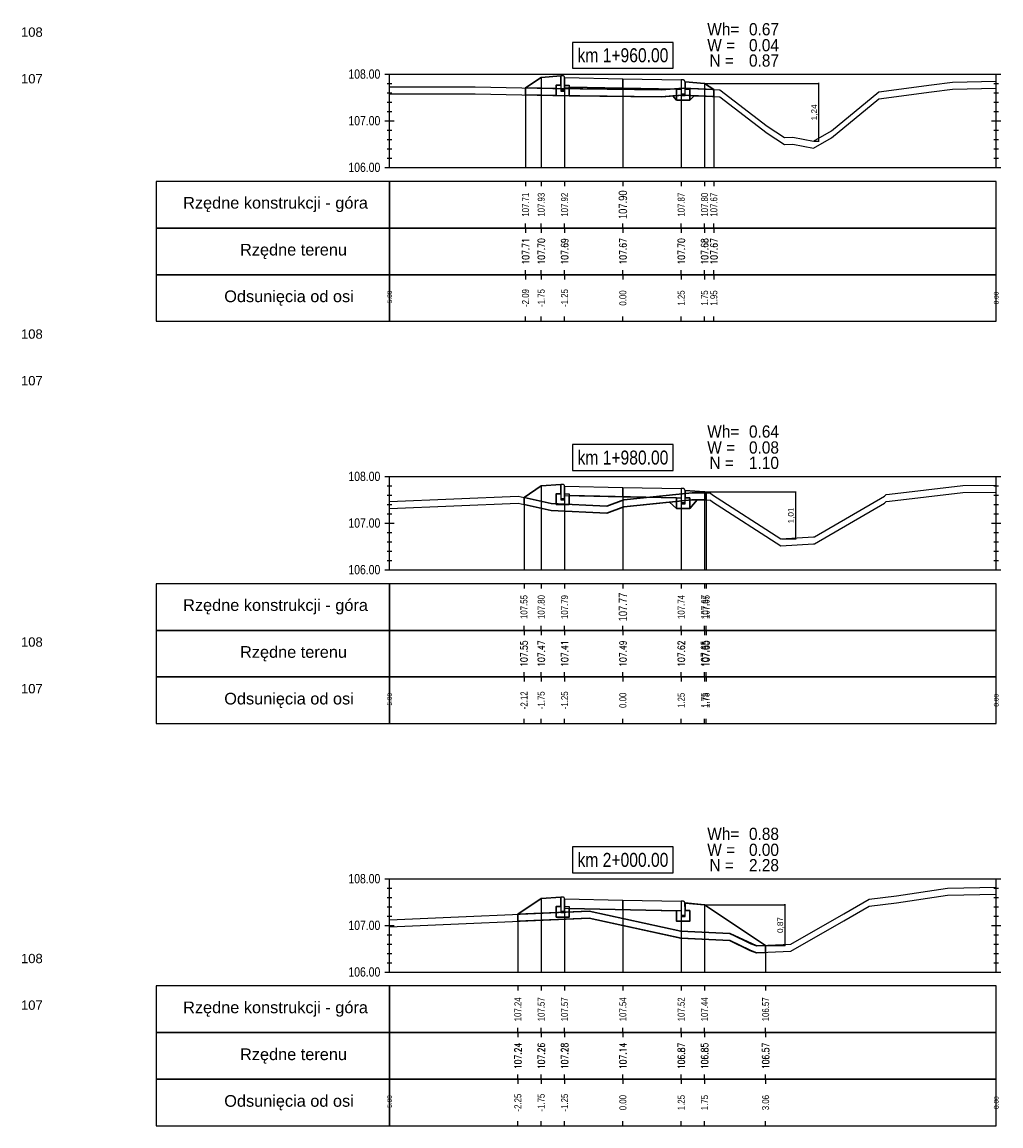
# Model space of a CAD drawing. Extents: x 7537626 to 7538805, y 5722894 to 5725486.
# Tile 12 of 105: x 7537988 to 7538009, y 5725386 to 5725410. Entities that reach past the tile are written whole.
import ezdxf

# ---------------------------------------------------------------- set-up
doc = ezdxf.new("R2010")
doc.units = 0
doc.header["$PDMODE"] = 35
doc.header["$PDSIZE"] = 0.3
for name, color, linetype in [('C-DROGI-PROFILE', 7, 'Continuous'), ('C-DROGI-PROFILE-ETYKIETY', 7, 'Continuous'), ('C-DROGI-PRZEKROJE-ETYKIETY', 7, 'Continuous'), ('C-POPRZECZKA-przekrój', 2, 'Continuous'), ('C-POPRZECZKA-widok', 1, 'Continuous')]:
    doc.layers.add(name, color=color, linetype=linetype)
for name, color, linetype, true_color in [('C-humus', 7, 'Continuous', 0x003df5), ('C-Teren', 7, 'Continuous', 0x008521), ('poprzeczki', 7, 'Continuous', 0x0000d6)]:
    doc.layers.add(name, color=color, linetype=linetype, true_color=true_color)
for name, color, linetype, lineweight, plot in [('D-1.pow. hum.', 7, 'Continuous', 30, False), ('D-2.wykop', 30, 'Continuous', 30, False), ('D-3.nasyp', 4, 'Continuous', 30, False)]:
    doc.layers.add(name, color=color, linetype=linetype, lineweight=lineweight, plot=plot)
doc.layers.add('D-roboty-ziemne-opis', color=2, linetype='Continuous', lineweight=30)
doc.styles.add('2mm08', font='arial.ttf', dxfattribs={"width": 0.8})
doc.styles.add('opis_50', font='arial.ttf', dxfattribs={"height": 0.125})
doc.styles.get("Standard").update_dxf_attribs({"font": 'arial.ttf'})
doc.dimstyles.new('OPIS_50', dxfattribs={"dimscale": 0.5, "dimtxt": 0.125, "dimasz": 0.25, "dimexe": 0.1, "dimexo": 0.15, "dimgap": 0.1, "dimtad": 1, "dimzin": 0, "dimtxsty": 'opis_50', "dimblk": 'ARCHTICK', "dimcen": 0.15, "dimdle": 0.1, "dimaunit": 2, "dimadec": 4, "dimazin": 0, "dimtfac": 1, "dimtmove": 0, "dimatfit": 3, "dimfxl": 1, "dimarcsym": 0})

# ---------------------------------------------------------------- blocks, each defined once
blk = doc.blocks.new('_ArchTick')
at = {"color": 0, "linetype": 'ByBlock', "const_width": 0.15}
blk.add_lwpolyline([(-0.5, -0.5), (0.5, 0.5)], dxfattribs=at)
blk = doc.blocks.new('*D95')
at = {"layer": 'Defpoints', "color": 0, "transparency": 16777216}
for p in [(7538002.601, 5725408.366), (7538004.933, 5725407.125), (7538005.044, 5725407.125)]:
    blk.add_point(p, dxfattribs=at)
at = {"layer": 'poprzeczki', "color": 0, "lineweight": -2, "transparency": 16777216}
for p, q in [((7538002.616, 5725408.366), (7538005.054, 5725408.366)), ((7538005.044, 5725408.376), (7538005.044, 5725407.115)), ((7538004.948, 5725407.125), (7538005.054, 5725407.125))]:
    blk.add_line(p, q, dxfattribs=at)
at = {"layer": 'poprzeczki', "color": 0, "lineweight": -2, "transparency": 16777216, "xscale": 0.025, "yscale": 0.025, "zscale": 0.025}
for p, rotation in [((7538005.044, 5725408.366), 90), ((7538005.044, 5725407.125), 270)]:
    blk.add_blockref('_ArchTick', p, dxfattribs=dict(at, rotation=rotation))
at = {"layer": 'poprzeczki', "color": 0, "transparency": 16777216, "insert": (7538004.959, 5725407.745), "char_height": 0.125, "attachment_point": 5, "rotation": 90, "style": 'opis_50'}
blk.add_mtext('1,24', dxfattribs=at)
blk = doc.blocks.new('*D96')
at = {"layer": 'Defpoints', "color": 0, "transparency": 16777216}
for p in [(7538002.601, 5725399.607), (7538004.236, 5725398.599), (7538004.548, 5725398.599)]:
    blk.add_point(p, dxfattribs=at)
at = {"layer": 'poprzeczki', "color": 0, "lineweight": -2, "transparency": 16777216}
for p, q in [((7538002.616, 5725399.607), (7538004.558, 5725399.607)), ((7538004.548, 5725399.617), (7538004.548, 5725398.589)), ((7538004.251, 5725398.599), (7538004.558, 5725398.599))]:
    blk.add_line(p, q, dxfattribs=at)
at = {"layer": 'poprzeczki', "color": 0, "lineweight": -2, "transparency": 16777216, "xscale": 0.025, "yscale": 0.025, "zscale": 0.025}
for p, rotation in [((7538004.548, 5725399.607), 90), ((7538004.548, 5725398.599), 270)]:
    blk.add_blockref('_ArchTick', p, dxfattribs=dict(at, rotation=rotation))
at = {"layer": 'poprzeczki', "color": 0, "transparency": 16777216, "insert": (7538004.462, 5725399.103), "char_height": 0.125, "attachment_point": 5, "rotation": 90, "style": 'opis_50'}
blk.add_mtext('1,01', dxfattribs=at)
blk = doc.blocks.new('*D97')
at = {"layer": 'Defpoints', "color": 0, "transparency": 16777216}
for p in [(7538002.601, 5725390.758), (7538003.909, 5725389.886), (7538004.317, 5725389.886)]:
    blk.add_point(p, dxfattribs=at)
at = {"layer": 'poprzeczki', "color": 0, "lineweight": -2, "transparency": 16777216}
for p, q in [((7538002.616, 5725390.758), (7538004.327, 5725390.758)), ((7538004.317, 5725390.768), (7538004.317, 5725389.876)), ((7538003.924, 5725389.886), (7538004.327, 5725389.886))]:
    blk.add_line(p, q, dxfattribs=at)
at = {"layer": 'poprzeczki', "color": 0, "lineweight": -2, "transparency": 16777216, "xscale": 0.025, "yscale": 0.025, "zscale": 0.025}
for p, rotation in [((7538004.317, 5725390.758), 90), ((7538004.317, 5725389.886), 270)]:
    blk.add_blockref('_ArchTick', p, dxfattribs=dict(at, rotation=rotation))
at = {"layer": 'poprzeczki', "color": 0, "transparency": 16777216, "insert": (7538004.232, 5725390.322), "char_height": 0.125, "attachment_point": 5, "rotation": 90, "style": 'opis_50'}
blk.add_mtext('0,87', dxfattribs=at)

msp = doc.modelspace()

# ---------------------------------------------------------------- linework, layer by layer
at = {"layer": 'C-DROGI-PROFILE', "color": 7, "linetype": 'Continuous', "lineweight": -3}
for p, q in [((7537998.763, 5725406.265), (7537998.763, 5725406.165)), ((7537999.101, 5725406.265), (7537999.101, 5725406.165)), ((7537999.601, 5725406.265), (7537999.601, 5725406.165)), ((7538000.851, 5725406.265), (7538000.851, 5725406.165)), ((7538002.101, 5725406.265), (7538002.101, 5725406.165)), ((7538002.601, 5725406.265), (7538002.601, 5725406.165)), ((7538002.799, 5725406.265), (7538002.799, 5725406.165)), ((7537998.763, 5725405.265), (7537998.763, 5725405.365)), ((7537998.763, 5725405.265), (7537998.763, 5725405.165)), ((7537999.101, 5725405.265), (7537999.101, 5725405.365)), ((7537999.101, 5725405.265), (7537999.101, 5725405.165)), ((7537999.601, 5725405.265), (7537999.601, 5725405.365)), ((7537999.601, 5725405.265), (7537999.601, 5725405.165)), ((7538000.851, 5725405.265), (7538000.851, 5725405.365)), ((7538000.851, 5725405.265), (7538000.851, 5725405.165)), ((7538002.101, 5725405.265), (7538002.101, 5725405.365)), ((7538002.101, 5725405.265), (7538002.101, 5725405.165)), ((7538002.601, 5725405.265), (7538002.601, 5725405.365)), ((7538002.601, 5725405.265), (7538002.601, 5725405.165)), ((7538002.799, 5725405.265), (7538002.799, 5725405.365)), ((7538002.799, 5725405.265), (7538002.799, 5725405.165)), ((7537998.763, 5725404.265), (7537998.763, 5725404.365)), ((7537998.763, 5725404.265), (7537998.763, 5725404.165)), ((7537999.101, 5725404.265), (7537999.101, 5725404.365)), ((7537999.101, 5725404.265), (7537999.101, 5725404.165)), ((7537999.601, 5725404.265), (7537999.601, 5725404.365)), ((7537999.601, 5725404.265), (7537999.601, 5725404.165)), ((7538000.851, 5725404.265), (7538000.851, 5725404.365)), ((7538000.851, 5725404.265), (7538000.851, 5725404.165)), ((7538002.101, 5725404.265), (7538002.101, 5725404.365)), ((7538002.101, 5725404.265), (7538002.101, 5725404.165)), ((7538002.601, 5725404.265), (7538002.601, 5725404.365)), ((7538002.601, 5725404.265), (7538002.601, 5725404.165)), ((7538002.799, 5725404.265), (7538002.799, 5725404.365)), ((7538002.799, 5725404.265), (7538002.799, 5725404.165)), ((7537998.763, 5725403.265), (7537998.763, 5725403.365)), ((7537999.101, 5725403.265), (7537999.101, 5725403.365)), ((7537999.601, 5725403.265), (7537999.601, 5725403.365)), ((7538000.851, 5725403.265), (7538000.851, 5725403.365)), ((7538002.101, 5725403.265), (7538002.101, 5725403.365)), ((7538002.601, 5725403.265), (7538002.601, 5725403.365)), ((7538002.799, 5725403.265), (7538002.799, 5725403.365)), ((7537998.731, 5725397.64), (7537998.731, 5725397.54)), ((7537999.101, 5725397.64), (7537999.101, 5725397.54)), ((7537999.601, 5725397.64), (7537999.601, 5725397.54)), ((7538000.851, 5725397.64), (7538000.851, 5725397.54)), ((7538002.101, 5725397.64), (7538002.101, 5725397.54)), ((7538002.601, 5725397.64), (7538002.601, 5725397.54)), ((7538002.632, 5725397.64), (7538002.632, 5725397.54)), ((7537998.731, 5725396.64), (7537998.731, 5725396.74)), ((7537998.731, 5725396.64), (7537998.731, 5725396.54)), ((7537999.101, 5725396.64), (7537999.101, 5725396.74)), ((7537999.101, 5725396.64), (7537999.101, 5725396.54)), ((7537999.601, 5725396.64), (7537999.601, 5725396.74)), ((7537999.601, 5725396.64), (7537999.601, 5725396.54)), ((7538000.851, 5725396.64), (7538000.851, 5725396.74)), ((7538000.851, 5725396.64), (7538000.851, 5725396.54)), ((7538002.101, 5725396.64), (7538002.101, 5725396.74)), ((7538002.101, 5725396.64), (7538002.101, 5725396.54)), ((7538002.601, 5725396.64), (7538002.601, 5725396.74)), ((7538002.601, 5725396.64), (7538002.601, 5725396.54)), ((7538002.632, 5725396.64), (7538002.632, 5725396.74)), ((7538002.632, 5725396.64), (7538002.632, 5725396.54)), ((7537998.731, 5725395.64), (7537998.731, 5725395.74)), ((7537999.101, 5725395.64), (7537999.101, 5725395.74)), ((7537999.601, 5725395.64), (7537999.601, 5725395.74)), ((7538000.851, 5725395.64), (7538000.851, 5725395.74)), ((7538002.101, 5725395.64), (7538002.101, 5725395.74)), ((7538002.601, 5725395.64), (7538002.601, 5725395.74)), ((7538002.632, 5725395.64), (7538002.632, 5725395.74)), ((7537998.731, 5725395.64), (7537998.731, 5725395.54)), ((7537999.101, 5725395.64), (7537999.101, 5725395.54)), ((7537999.601, 5725395.64), (7537999.601, 5725395.54)), ((7538000.851, 5725395.64), (7538000.851, 5725395.54)), ((7538002.101, 5725395.64), (7538002.101, 5725395.54)), ((7538002.601, 5725395.64), (7538002.601, 5725395.54)), ((7538002.632, 5725395.64), (7538002.632, 5725395.54)), ((7537998.731, 5725394.64), (7537998.731, 5725394.74)), ((7537999.101, 5725394.64), (7537999.101, 5725394.74)), ((7537999.601, 5725394.64), (7537999.601, 5725394.74)), ((7538000.851, 5725394.64), (7538000.851, 5725394.74)), ((7538002.101, 5725394.64), (7538002.101, 5725394.74)), ((7538002.601, 5725394.64), (7538002.601, 5725394.74)), ((7538002.632, 5725394.64), (7538002.632, 5725394.74)), ((7537998.599, 5725389.015), (7537998.599, 5725388.915)), ((7537999.101, 5725389.015), (7537999.101, 5725388.915)), ((7537999.601, 5725389.015), (7537999.601, 5725388.915)), ((7538000.851, 5725389.015), (7538000.851, 5725388.915)), ((7538002.101, 5725389.015), (7538002.101, 5725388.915)), ((7538002.601, 5725389.015), (7538002.601, 5725388.915)), ((7538003.909, 5725389.015), (7538003.909, 5725388.915)), ((7537998.599, 5725388.015), (7537998.599, 5725388.115)), ((7537999.101, 5725388.015), (7537999.101, 5725388.115)), ((7537999.601, 5725388.015), (7537999.601, 5725388.115)), ((7538000.851, 5725388.015), (7538000.851, 5725388.115)), ((7538002.101, 5725388.015), (7538002.101, 5725388.115)), ((7538002.601, 5725388.015), (7538002.601, 5725388.115)), ((7538003.909, 5725388.015), (7538003.909, 5725388.115)), ((7537998.599, 5725388.015), (7537998.599, 5725387.915)), ((7537999.101, 5725388.015), (7537999.101, 5725387.915)), ((7537999.601, 5725388.015), (7537999.601, 5725387.915)), ((7538000.851, 5725388.015), (7538000.851, 5725387.915)), ((7538002.101, 5725388.015), (7538002.101, 5725387.915)), ((7538002.601, 5725388.015), (7538002.601, 5725387.915)), ((7538003.909, 5725388.015), (7538003.909, 5725387.915)), ((7537998.599, 5725387.015), (7537998.599, 5725387.115)), ((7537998.599, 5725387.015), (7537998.599, 5725386.915)), ((7537999.101, 5725387.015), (7537999.101, 5725387.115)), ((7537999.101, 5725387.015), (7537999.101, 5725386.915)), ((7537999.601, 5725387.015), (7537999.601, 5725387.115)), ((7537999.601, 5725387.015), (7537999.601, 5725386.915)), ((7538000.851, 5725387.015), (7538000.851, 5725387.115)), ((7538000.851, 5725387.015), (7538000.851, 5725386.915)), ((7538002.101, 5725387.015), (7538002.101, 5725387.115)), ((7538002.101, 5725387.015), (7538002.101, 5725386.915)), ((7538002.601, 5725387.015), (7538002.601, 5725387.115)), ((7538002.601, 5725387.015), (7538002.601, 5725386.915)), ((7538003.909, 5725387.015), (7538003.909, 5725387.115)), ((7538003.909, 5725387.015), (7538003.909, 5725386.915)), ((7537998.599, 5725386.015), (7537998.599, 5725386.115)), ((7537999.101, 5725386.015), (7537999.101, 5725386.115)), ((7537999.601, 5725386.015), (7537999.601, 5725386.115)), ((7538000.851, 5725386.015), (7538000.851, 5725386.115)), ((7538002.101, 5725386.015), (7538002.101, 5725386.115)), ((7538002.601, 5725386.015), (7538002.601, 5725386.115)), ((7538003.909, 5725386.015), (7538003.909, 5725386.115))]:
    msp.add_line(p, q, dxfattribs=at)
at = {"layer": 'C-DROGI-PROFILE', "color": 1, "linetype": 'Continuous', "lineweight": -3}
for points in [[(7537995.851, 5725405.265), (7537995.851, 5725406.265), (7537990.851, 5725406.265), (7537990.851, 5725405.265)], [(7537995.851, 5725405.265), (7538008.851, 5725405.265), (7538008.851, 5725406.265), (7537995.851, 5725406.265)], [(7537995.851, 5725404.265), (7537995.851, 5725405.265), (7537990.851, 5725405.265), (7537990.851, 5725404.265)], [(7537995.851, 5725404.265), (7538008.851, 5725404.265), (7538008.851, 5725405.265), (7537995.851, 5725405.265)], [(7537995.851, 5725403.265), (7537995.851, 5725404.265), (7537990.851, 5725404.265), (7537990.851, 5725403.265)], [(7537995.851, 5725403.265), (7538008.851, 5725403.265), (7538008.851, 5725404.265), (7537995.851, 5725404.265)], [(7537995.851, 5725396.64), (7537995.851, 5725397.64), (7537990.851, 5725397.64), (7537990.851, 5725396.64)], [(7537995.851, 5725396.64), (7538008.851, 5725396.64), (7538008.851, 5725397.64), (7537995.851, 5725397.64)], [(7537995.851, 5725395.64), (7537995.851, 5725396.64), (7537990.851, 5725396.64), (7537990.851, 5725395.64)], [(7537995.851, 5725395.64), (7538008.851, 5725395.64), (7538008.851, 5725396.64), (7537995.851, 5725396.64)], [(7537995.851, 5725394.64), (7537995.851, 5725395.64), (7537990.851, 5725395.64), (7537990.851, 5725394.64)], [(7537995.851, 5725394.64), (7538008.851, 5725394.64), (7538008.851, 5725395.64), (7537995.851, 5725395.64)], [(7537995.851, 5725388.015), (7537995.851, 5725389.015), (7537990.851, 5725389.015), (7537990.851, 5725388.015)], [(7537995.851, 5725388.015), (7538008.851, 5725388.015), (7538008.851, 5725389.015), (7537995.851, 5725389.015)], [(7537995.851, 5725387.015), (7537995.851, 5725388.015), (7537990.851, 5725388.015), (7537990.851, 5725387.015)], [(7537995.851, 5725387.015), (7538008.851, 5725387.015), (7538008.851, 5725388.015), (7537995.851, 5725388.015)], [(7537995.851, 5725386.015), (7537995.851, 5725387.015), (7537990.851, 5725387.015), (7537990.851, 5725386.015)], [(7537995.851, 5725386.015), (7538008.851, 5725386.015), (7538008.851, 5725387.015), (7537995.851, 5725387.015)]]:
    msp.add_3dface(points, dxfattribs=at)
at = {"layer": 'C-DROGI-PRZEKROJE-ETYKIETY', "color": 1, "linetype": 'Continuous', "lineweight": -3}
for p, q in [((7537999.101, 5725408.496), (7537999.101, 5725406.565)), ((7537999.601, 5725408.489), (7537999.601, 5725406.565)), ((7538000.851, 5725408.464), (7538000.851, 5725406.565)), ((7537998.763, 5725408.271), (7537998.763, 5725406.565)), ((7538002.101, 5725408.439), (7538002.101, 5725406.565)), ((7538002.601, 5725408.366), (7538002.601, 5725406.565)), ((7538002.799, 5725408.233), (7538002.799, 5725406.565)), ((7537999.101, 5725399.737), (7537999.101, 5725397.94)), ((7537999.601, 5725399.73), (7537999.601, 5725397.94)), ((7538000.851, 5725399.705), (7538000.851, 5725397.94)), ((7537998.731, 5725399.49), (7537998.731, 5725397.94)), ((7538002.101, 5725399.68), (7538002.101, 5725397.94)), ((7538002.601, 5725399.607), (7538002.601, 5725397.94)), ((7538002.632, 5725399.586), (7538002.632, 5725397.94)), ((7537999.101, 5725390.888), (7537999.101, 5725389.315)), ((7537999.601, 5725390.882), (7537999.601, 5725389.315)), ((7538000.851, 5725390.857), (7538000.851, 5725389.315)), ((7538002.101, 5725390.832), (7538002.101, 5725389.315)), ((7538002.601, 5725390.758), (7538002.601, 5725389.315)), ((7537998.599, 5725390.554), (7537998.599, 5725389.315)), ((7538003.909, 5725389.886), (7538003.909, 5725389.315))]:
    msp.add_line(p, q, dxfattribs=at)
at = {"layer": 'C-humus'}
for p, q in [((7538007.464, 5725408.184), (7538007.913, 5725408.245)), ((7538007.913, 5725408.245), (7538008.851, 5725408.263)), ((7537995.851, 5725408.142), (7537997.685, 5725408.145)), ((7537997.685, 5725408.145), (7537999.352, 5725408.107)), ((7537999.352, 5725408.107), (7538001.678, 5725408.079)), ((7538001.678, 5725408.079), (7538002.143, 5725408.114)), ((7538002.143, 5725408.114), (7538002.926, 5725408.077)), ((7538002.926, 5725408.077), (7538003.939, 5725407.296)), ((7538005.323, 5725407.202), (7538006.331, 5725408.032)), ((7538006.331, 5725408.032), (7538007.464, 5725408.184)), ((7538003.939, 5725407.296), (7538004.315, 5725407.053)), ((7538004.315, 5725407.053), (7538004.494, 5725407.065)), ((7538004.494, 5725407.065), (7538004.933, 5725406.975)), ((7538004.933, 5725406.975), (7538005.323, 5725407.202)), ((7538006.563, 5725399.41), (7538008.133, 5725399.592)), ((7538008.133, 5725399.592), (7538008.851, 5725399.604)), ((7537995.851, 5725399.251), (7537998.606, 5725399.367)), ((7537998.606, 5725399.367), (7537999.314, 5725399.212)), ((7538000.506, 5725399.154), (7538000.871, 5725399.289)), ((7538000.871, 5725399.289), (7538002.325, 5725399.437)), ((7538002.325, 5725399.437), (7538002.568, 5725399.439)), ((7538002.568, 5725399.439), (7538002.728, 5725399.431)), ((7538002.728, 5725399.431), (7538002.773, 5725399.397)), ((7538002.773, 5725399.397), (7538004.236, 5725398.449)), ((7538004.954, 5725398.494), (7538006.456, 5725399.369)), ((7538006.456, 5725399.369), (7538006.493, 5725399.4)), ((7538006.493, 5725399.4), (7538006.563, 5725399.41)), ((7537999.314, 5725399.212), (7538000.506, 5725399.154)), ((7538004.236, 5725398.449), (7538004.935, 5725398.497)), ((7538004.935, 5725398.497), (7538004.954, 5725398.494)), ((7538006.712, 5725390.797), (7538007.807, 5725390.959)), ((7538007.807, 5725390.959), (7538008.851, 5725390.982)), ((7538005.585, 5725390.414), (7538006.127, 5725390.73)), ((7538006.127, 5725390.73), (7538006.712, 5725390.797)), ((7537995.851, 5725390.287), (7538000.125, 5725390.469)), ((7538000.125, 5725390.469), (7538002.088, 5725390.039)), ((7538004.447, 5725389.764), (7538005.585, 5725390.414)), ((7538002.088, 5725390.039), (7538003.142, 5725389.988)), ((7538003.142, 5725389.988), (7538003.593, 5725389.77)), ((7538003.593, 5725389.77), (7538003.71, 5725389.724)), ((7538003.957, 5725389.739), (7538004.447, 5725389.764)), ((7538003.71, 5725389.724), (7538003.957, 5725389.739))]:
    msp.add_line(p, q, dxfattribs=at)
at = {"layer": 'C-POPRZECZKA-przekrój', "color": 2, "linetype": 'Continuous', "lineweight": -3}
for p, q in [((7537998.763, 5725408.271), (7537999.101, 5725408.496)), ((7537999.101, 5725408.496), (7537999.521, 5725408.529)), ((7537999.561, 5725408.529), (7537999.521, 5725408.529)), ((7537999.521, 5725408.529), (7537999.521, 5725408.199)), ((7537999.566, 5725408.529), (7537999.561, 5725408.529)), ((7537999.575, 5725408.527), (7537999.566, 5725408.529)), ((7537999.583, 5725408.522), (7537999.575, 5725408.527)), ((7537999.589, 5725408.518), (7537999.583, 5725408.522)), ((7537999.593, 5725408.512), (7537999.589, 5725408.518)), ((7537999.598, 5725408.505), (7537999.593, 5725408.512)), ((7537999.6, 5725408.497), (7537999.598, 5725408.505)), ((7537999.601, 5725408.489), (7537999.6, 5725408.497)), ((7537999.601, 5725408.489), (7538000.851, 5725408.464)), ((7537999.601, 5725408.489), (7537999.602, 5725408.289)), ((7537999.601, 5725408.199), (7537999.601, 5725408.489)), ((7537999.601, 5725408.489), (7537999.601, 5725408.329)), ((7538000.851, 5725408.264), (7538000.851, 5725408.464)), ((7538000.851, 5725408.464), (7538002.101, 5725408.439)), ((7537999.421, 5725408.099), (7537999.421, 5725408.329)), ((7537999.421, 5725408.329), (7537999.521, 5725408.329)), ((7537999.521, 5725408.329), (7537999.521, 5725408.229)), ((7537999.521, 5725408.229), (7537999.601, 5725408.229)), ((7537999.601, 5725408.329), (7537999.701, 5725408.329)), ((7537999.602, 5725408.289), (7538000.851, 5725408.264)), ((7537999.701, 5725408.329), (7537999.701, 5725408.099)), ((7538000.851, 5725408.264), (7538002.1, 5725408.239)), ((7538002.001, 5725408.009), (7538002.001, 5725408.239)), ((7538002.001, 5725408.239), (7538002.101, 5725408.239)), ((7538002.101, 5725408.439), (7538002.1, 5725408.239)), ((7538002.141, 5725408.439), (7538002.101, 5725408.439)), ((7538002.101, 5725408.439), (7538002.101, 5725408.109)), ((7538002.101, 5725408.239), (7538002.101, 5725408.139)), ((7538002.146, 5725408.439), (7538002.141, 5725408.439)), ((7538002.155, 5725408.437), (7538002.146, 5725408.439)), ((7538002.163, 5725408.432), (7538002.155, 5725408.437)), ((7538002.169, 5725408.428), (7538002.163, 5725408.432)), ((7538002.173, 5725408.422), (7538002.169, 5725408.428)), ((7538002.178, 5725408.415), (7538002.173, 5725408.422)), ((7538002.18, 5725408.407), (7538002.178, 5725408.415)), ((7538002.181, 5725408.399), (7538002.18, 5725408.407)), ((7538002.181, 5725408.109), (7538002.181, 5725408.399)), ((7538002.181, 5725408.399), (7538002.181, 5725408.239)), ((7538002.181, 5725408.399), (7538002.601, 5725408.366)), ((7538002.181, 5725408.239), (7538002.281, 5725408.239)), ((7538002.281, 5725408.239), (7538002.281, 5725408.009)), ((7538002.601, 5725408.366), (7538002.799, 5725408.233)), ((7537999.701, 5725408.099), (7537999.421, 5725408.099)), ((7537999.521, 5725408.199), (7537999.601, 5725408.199)), ((7538002.281, 5725408.009), (7538002.001, 5725408.009)), ((7538002.101, 5725408.139), (7538002.181, 5725408.139)), ((7538002.101, 5725408.109), (7538002.181, 5725408.109)), ((7537998.731, 5725399.49), (7537999.101, 5725399.737)), ((7537999.101, 5725399.737), (7537999.521, 5725399.77)), ((7537999.561, 5725399.77), (7537999.521, 5725399.77)), ((7537999.521, 5725399.77), (7537999.521, 5725399.44)), ((7537999.566, 5725399.77), (7537999.561, 5725399.77)), ((7537999.575, 5725399.768), (7537999.566, 5725399.77)), ((7537999.583, 5725399.763), (7537999.575, 5725399.768)), ((7537999.589, 5725399.758), (7537999.583, 5725399.763)), ((7537999.593, 5725399.753), (7537999.589, 5725399.758)), ((7537999.598, 5725399.746), (7537999.593, 5725399.753)), ((7537999.6, 5725399.737), (7537999.598, 5725399.746)), ((7537999.601, 5725399.73), (7537999.6, 5725399.737)), ((7537999.601, 5725399.73), (7538000.851, 5725399.705)), ((7537999.601, 5725399.73), (7537999.602, 5725399.53)), ((7537999.601, 5725399.44), (7537999.601, 5725399.73)), ((7537999.601, 5725399.73), (7537999.601, 5725399.57)), ((7538000.851, 5725399.505), (7538000.851, 5725399.705)), ((7538000.851, 5725399.705), (7538002.101, 5725399.68)), ((7537999.421, 5725399.34), (7537999.421, 5725399.57)), ((7537999.421, 5725399.57), (7537999.521, 5725399.57)), ((7537999.521, 5725399.57), (7537999.521, 5725399.47)), ((7537999.521, 5725399.47), (7537999.601, 5725399.47)), ((7537999.601, 5725399.57), (7537999.701, 5725399.57)), ((7537999.602, 5725399.53), (7538000.851, 5725399.505)), ((7537999.701, 5725399.57), (7537999.701, 5725399.34)), ((7538000.851, 5725399.505), (7538002.1, 5725399.48)), ((7538002.001, 5725399.25), (7538002.001, 5725399.48)), ((7538002.001, 5725399.48), (7538002.101, 5725399.48)), ((7538002.101, 5725399.68), (7538002.1, 5725399.48)), ((7538002.141, 5725399.68), (7538002.101, 5725399.68)), ((7538002.101, 5725399.68), (7538002.101, 5725399.35)), ((7538002.101, 5725399.48), (7538002.101, 5725399.38)), ((7538002.146, 5725399.68), (7538002.141, 5725399.68)), ((7538002.155, 5725399.678), (7538002.146, 5725399.68)), ((7538002.163, 5725399.673), (7538002.155, 5725399.678)), ((7538002.169, 5725399.668), (7538002.163, 5725399.673)), ((7538002.173, 5725399.663), (7538002.169, 5725399.668)), ((7538002.178, 5725399.656), (7538002.173, 5725399.663)), ((7538002.18, 5725399.647), (7538002.178, 5725399.656)), ((7538002.181, 5725399.64), (7538002.18, 5725399.647)), ((7538002.181, 5725399.35), (7538002.181, 5725399.64)), ((7538002.181, 5725399.64), (7538002.181, 5725399.48)), ((7538002.181, 5725399.64), (7538002.601, 5725399.607)), ((7538002.181, 5725399.48), (7538002.281, 5725399.48)), ((7538002.281, 5725399.48), (7538002.281, 5725399.25)), ((7538002.601, 5725399.607), (7538002.632, 5725399.586)), ((7537999.701, 5725399.34), (7537999.421, 5725399.34)), ((7537999.521, 5725399.44), (7537999.601, 5725399.44)), ((7538002.281, 5725399.25), (7538002.001, 5725399.25)), ((7538002.101, 5725399.38), (7538002.181, 5725399.38)), ((7538002.101, 5725399.35), (7538002.181, 5725399.35)), ((7537998.599, 5725390.554), (7537999.101, 5725390.888)), ((7537999.101, 5725390.888), (7537999.521, 5725390.922)), ((7537999.421, 5725390.492), (7537999.421, 5725390.722)), ((7537999.421, 5725390.722), (7537999.521, 5725390.722)), ((7537999.561, 5725390.922), (7537999.521, 5725390.922)), ((7537999.521, 5725390.922), (7537999.521, 5725390.592)), ((7537999.521, 5725390.722), (7537999.521, 5725390.622)), ((7537999.566, 5725390.922), (7537999.561, 5725390.922)), ((7537999.575, 5725390.92), (7537999.566, 5725390.922)), ((7537999.583, 5725390.915), (7537999.575, 5725390.92)), ((7537999.589, 5725390.91), (7537999.583, 5725390.915)), ((7537999.593, 5725390.905), (7537999.589, 5725390.91)), ((7537999.598, 5725390.898), (7537999.593, 5725390.905)), ((7537999.6, 5725390.889), (7537999.598, 5725390.898)), ((7537999.601, 5725390.882), (7537999.6, 5725390.889)), ((7537999.601, 5725390.882), (7538000.851, 5725390.857)), ((7537999.601, 5725390.882), (7537999.602, 5725390.682)), ((7537999.601, 5725390.592), (7537999.601, 5725390.882)), ((7537999.601, 5725390.882), (7537999.601, 5725390.722)), ((7537999.601, 5725390.722), (7537999.701, 5725390.722)), ((7537999.701, 5725390.722), (7537999.701, 5725390.492)), ((7538000.851, 5725390.657), (7538000.851, 5725390.857)), ((7538000.851, 5725390.857), (7538002.101, 5725390.832)), ((7538002.101, 5725390.832), (7538002.1, 5725390.632)), ((7538002.141, 5725390.832), (7538002.101, 5725390.832)), ((7538002.101, 5725390.832), (7538002.101, 5725390.502)), ((7538002.146, 5725390.832), (7538002.141, 5725390.832)), ((7538002.155, 5725390.83), (7538002.146, 5725390.832)), ((7538002.163, 5725390.825), (7538002.155, 5725390.83)), ((7538002.169, 5725390.82), (7538002.163, 5725390.825)), ((7538002.173, 5725390.815), (7538002.169, 5725390.82)), ((7538002.178, 5725390.808), (7538002.173, 5725390.815)), ((7538002.18, 5725390.799), (7538002.178, 5725390.808)), ((7538002.181, 5725390.792), (7538002.18, 5725390.799)), ((7538002.181, 5725390.502), (7538002.181, 5725390.792)), ((7538002.181, 5725390.792), (7538002.181, 5725390.632)), ((7538002.181, 5725390.792), (7538002.601, 5725390.758)), ((7538002.601, 5725390.758), (7538003.909, 5725389.886)), ((7537999.701, 5725390.492), (7537999.421, 5725390.492)), ((7537999.521, 5725390.622), (7537999.601, 5725390.622)), ((7537999.521, 5725390.592), (7537999.601, 5725390.592)), ((7537999.602, 5725390.682), (7538000.851, 5725390.657)), ((7538000.851, 5725390.657), (7538002.1, 5725390.632)), ((7538002.001, 5725390.402), (7538002.001, 5725390.632)), ((7538002.001, 5725390.632), (7538002.101, 5725390.632)), ((7538002.101, 5725390.632), (7538002.101, 5725390.532)), ((7538002.101, 5725390.532), (7538002.181, 5725390.532)), ((7538002.101, 5725390.502), (7538002.181, 5725390.502)), ((7538002.181, 5725390.632), (7538002.281, 5725390.632)), ((7538002.281, 5725390.632), (7538002.281, 5725390.402)), ((7538002.281, 5725390.402), (7538002.001, 5725390.402))]:
    msp.add_line(p, q, dxfattribs=at)
at = {"layer": 'C-POPRZECZKA-widok', "color": 1, "linetype": 'Continuous', "lineweight": -3}
for p, q in [((7537995.751, 5725408.565), (7538008.951, 5725408.565)), ((7537995.851, 5725406.565), (7537995.851, 5725408.565)), ((7538008.851, 5725406.565), (7538008.851, 5725408.565)), ((7537995.801, 5725408.365), (7537995.901, 5725408.365)), ((7538008.801, 5725408.365), (7538008.901, 5725408.365)), ((7537995.801, 5725408.165), (7537995.901, 5725408.165)), ((7538008.801, 5725408.165), (7538008.901, 5725408.165)), ((7537995.801, 5725407.965), (7537995.901, 5725407.965)), ((7537995.801, 5725407.765), (7537995.901, 5725407.765)), ((7538008.801, 5725407.965), (7538008.901, 5725407.965)), ((7538008.801, 5725407.765), (7538008.901, 5725407.765)), ((7537995.751, 5725407.565), (7537995.951, 5725407.565)), ((7537995.801, 5725407.565), (7537995.901, 5725407.565)), ((7538008.751, 5725407.565), (7538008.951, 5725407.565)), ((7538008.801, 5725407.565), (7538008.901, 5725407.565)), ((7537995.801, 5725407.365), (7537995.901, 5725407.365)), ((7538008.801, 5725407.365), (7538008.901, 5725407.365)), ((7537995.801, 5725407.165), (7537995.901, 5725407.165)), ((7538008.801, 5725407.165), (7538008.901, 5725407.165)), ((7537995.801, 5725406.965), (7537995.901, 5725406.965)), ((7538008.801, 5725406.965), (7538008.901, 5725406.965)), ((7537995.751, 5725406.565), (7538008.951, 5725406.565)), ((7537995.801, 5725406.765), (7537995.901, 5725406.765)), ((7538008.801, 5725406.765), (7538008.901, 5725406.765)), ((7537995.751, 5725399.94), (7538008.951, 5725399.94)), ((7537995.851, 5725397.94), (7537995.851, 5725399.94)), ((7538008.851, 5725397.94), (7538008.851, 5725399.94)), ((7537995.801, 5725399.74), (7537995.901, 5725399.74)), ((7538008.801, 5725399.74), (7538008.901, 5725399.74)), ((7537995.801, 5725399.54), (7537995.901, 5725399.54)), ((7538008.801, 5725399.54), (7538008.901, 5725399.54)), ((7537995.801, 5725399.34), (7537995.901, 5725399.34)), ((7538008.801, 5725399.34), (7538008.901, 5725399.34)), ((7537995.801, 5725399.14), (7537995.901, 5725399.14)), ((7538008.801, 5725399.14), (7538008.901, 5725399.14)), ((7537995.751, 5725398.94), (7537995.951, 5725398.94)), ((7537995.801, 5725398.94), (7537995.901, 5725398.94)), ((7538008.751, 5725398.94), (7538008.951, 5725398.94)), ((7538008.801, 5725398.94), (7538008.901, 5725398.94)), ((7537995.801, 5725398.74), (7537995.901, 5725398.74)), ((7537995.801, 5725398.54), (7537995.901, 5725398.54)), ((7538008.801, 5725398.74), (7538008.901, 5725398.74)), ((7538008.801, 5725398.54), (7538008.901, 5725398.54)), ((7537995.801, 5725398.34), (7537995.901, 5725398.34)), ((7538008.801, 5725398.34), (7538008.901, 5725398.34)), ((7537995.801, 5725398.14), (7537995.901, 5725398.14)), ((7538008.801, 5725398.14), (7538008.901, 5725398.14)), ((7537995.751, 5725397.94), (7538008.951, 5725397.94)), ((7537995.751, 5725391.315), (7538008.951, 5725391.315)), ((7537995.851, 5725389.315), (7537995.851, 5725391.315)), ((7538008.851, 5725389.315), (7538008.851, 5725391.315)), ((7537995.801, 5725391.115), (7537995.901, 5725391.115)), ((7538008.801, 5725391.115), (7538008.901, 5725391.115)), ((7537995.801, 5725390.915), (7537995.901, 5725390.915)), ((7537995.801, 5725390.715), (7537995.901, 5725390.715)), ((7538008.801, 5725390.915), (7538008.901, 5725390.915)), ((7538008.801, 5725390.715), (7538008.901, 5725390.715)), ((7537995.801, 5725390.515), (7537995.901, 5725390.515)), ((7538008.801, 5725390.515), (7538008.901, 5725390.515)), ((7537995.751, 5725390.315), (7537995.951, 5725390.315)), ((7537995.801, 5725390.315), (7537995.901, 5725390.315)), ((7538008.751, 5725390.315), (7538008.951, 5725390.315)), ((7538008.801, 5725390.315), (7538008.901, 5725390.315)), ((7537995.801, 5725390.115), (7537995.901, 5725390.115)), ((7538008.801, 5725390.115), (7538008.901, 5725390.115)), ((7537995.801, 5725389.915), (7537995.901, 5725389.915)), ((7538008.801, 5725389.915), (7538008.901, 5725389.915)), ((7537995.801, 5725389.715), (7537995.901, 5725389.715)), ((7538008.801, 5725389.715), (7538008.901, 5725389.715)), ((7537995.751, 5725389.315), (7538008.951, 5725389.315)), ((7537995.801, 5725389.515), (7537995.901, 5725389.515)), ((7538008.801, 5725389.515), (7538008.901, 5725389.515))]:
    msp.add_line(p, q, dxfattribs=at)
at = {"layer": 'C-POPRZECZKA-widok', "color": 3, "linetype": 'Continuous', "lineweight": -3}
for points in [[(7537999.771, 5725408.69), (7538001.93, 5725408.69), (7538001.93, 5725409.246), (7537999.771, 5725409.246)], [(7537999.771, 5725400.065), (7538001.93, 5725400.065), (7538001.93, 5725400.621), (7537999.771, 5725400.621)], [(7537999.771, 5725391.44), (7538001.93, 5725391.44), (7538001.93, 5725391.996), (7537999.771, 5725391.996)]]:
    msp.add_3dface(points, dxfattribs=at)
at = {"layer": 'C-Teren'}
for p, q in [((7537995.851, 5725408.292), (7537997.685, 5725408.295)), ((7537997.685, 5725408.295), (7537999.352, 5725408.257)), ((7537999.352, 5725408.257), (7538001.678, 5725408.229)), ((7538001.678, 5725408.229), (7538002.143, 5725408.264)), ((7538002.143, 5725408.264), (7538002.926, 5725408.227)), ((7538002.926, 5725408.227), (7538003.939, 5725407.446)), ((7538006.331, 5725408.182), (7538007.464, 5725408.334)), ((7538007.464, 5725408.334), (7538007.913, 5725408.395)), ((7538007.913, 5725408.395), (7538008.851, 5725408.413)), ((7538005.323, 5725407.352), (7538006.331, 5725408.182)), ((7538003.939, 5725407.446), (7538004.315, 5725407.203)), ((7538004.933, 5725407.125), (7538005.323, 5725407.352)), ((7538004.315, 5725407.203), (7538004.494, 5725407.215)), ((7538004.494, 5725407.215), (7538004.933, 5725407.125)), ((7538006.563, 5725399.56), (7538008.133, 5725399.742)), ((7538008.133, 5725399.742), (7538008.851, 5725399.754)), ((7537995.851, 5725399.401), (7537998.606, 5725399.517)), ((7537998.606, 5725399.517), (7537999.314, 5725399.362)), ((7538000.871, 5725399.439), (7538002.325, 5725399.587)), ((7538002.325, 5725399.587), (7538002.568, 5725399.589)), ((7538002.568, 5725399.589), (7538002.728, 5725399.581)), ((7538002.728, 5725399.581), (7538002.773, 5725399.547)), ((7538002.773, 5725399.547), (7538004.236, 5725398.599)), ((7538004.954, 5725398.644), (7538006.456, 5725399.519)), ((7538006.456, 5725399.519), (7538006.493, 5725399.55)), ((7538006.493, 5725399.55), (7538006.563, 5725399.56)), ((7537999.314, 5725399.362), (7538000.506, 5725399.304)), ((7538000.506, 5725399.304), (7538000.871, 5725399.439)), ((7538004.236, 5725398.599), (7538004.935, 5725398.647)), ((7538004.935, 5725398.647), (7538004.954, 5725398.644)), ((7538006.127, 5725390.88), (7538006.712, 5725390.947)), ((7538006.712, 5725390.947), (7538007.807, 5725391.109)), ((7538007.807, 5725391.109), (7538008.851, 5725391.132)), ((7538005.585, 5725390.564), (7538006.127, 5725390.88)), ((7537995.851, 5725390.437), (7538000.125, 5725390.619)), ((7538000.125, 5725390.619), (7538002.088, 5725390.189)), ((7538004.447, 5725389.914), (7538005.585, 5725390.564)), ((7538002.088, 5725390.189), (7538003.142, 5725390.138)), ((7538003.142, 5725390.138), (7538003.593, 5725389.92)), ((7538003.593, 5725389.92), (7538003.71, 5725389.874)), ((7538003.71, 5725389.874), (7538003.957, 5725389.889)), ((7538003.957, 5725389.889), (7538004.447, 5725389.914))]:
    msp.add_line(p, q, dxfattribs=at)
at = {"layer": 'D-1.pow. hum.'}
for points in [[(7537998.763, 5725408.271), (7537998.763, 5725408.121), (7537999.352, 5725408.107), (7538001.678, 5725408.079), (7538002.143, 5725408.114), (7538002.799, 5725408.083), (7538002.799, 5725408.233), (7538002.143, 5725408.264), (7538001.678, 5725408.229), (7537999.434, 5725408.256), (7537998.763, 5725408.271)], [(7537998.731, 5725399.49), (7537998.731, 5725399.34), (7537999.314, 5725399.212), (7538000.506, 5725399.154), (7538000.871, 5725399.289), (7538002.325, 5725399.437), (7538002.632, 5725399.436), (7538002.632, 5725399.586), (7538002.332, 5725399.587), (7538000.871, 5725399.439), (7538000.506, 5725399.304), (7537999.314, 5725399.362), (7537998.731, 5725399.49)], [(7537998.599, 5725390.554), (7537998.599, 5725390.404), (7538000.125, 5725390.469), (7538002.101, 5725390.039), (7538003.142, 5725389.988), (7538003.578, 5725389.777), (7538003.71, 5725389.724), (7538003.909, 5725389.736), (7538003.909, 5725389.886), (7538003.71, 5725389.874), (7538003.142, 5725390.138), (7538002.088, 5725390.189), (7538000.125, 5725390.619), (7537998.599, 5725390.554)]]:
    msp.add_lwpolyline(points, dxfattribs=at)
at = {"layer": 'D-2.wykop'}
for points in [[(7538001.921, 5725408.098), (7538002.001, 5725408.009), (7538002.281, 5725408.009), (7538002.374, 5725408.103), (7538002.143, 5725408.114), (7538001.921, 5725408.098)], [(7538001.848, 5725399.388), (7538002.001, 5725399.25), (7538002.281, 5725399.25), (7538002.446, 5725399.438), (7538002.325, 5725399.437), (7538001.848, 5725399.388)]]:
    msp.add_lwpolyline(points, dxfattribs=at)
at = {"layer": 'D-3.nasyp'}
for points in [[(7537999.521, 5725408.329), (7537999.521, 5725408.529), (7537999.101, 5725408.496), (7537998.763, 5725408.271), (7537998.763, 5725408.121), (7537999.421, 5725408.106), (7537999.421, 5725408.329), (7537999.521, 5725408.329)], [(7537999.701, 5725408.287), (7537999.701, 5725408.099), (7538001.678, 5725408.079), (7538001.921, 5725408.098), (7538002.001, 5725408.009), (7538002.001, 5725408.239), (7537999.701, 5725408.287)], [(7538002.181, 5725408.399), (7538002.181, 5725408.239), (7538002.281, 5725408.239), (7538002.281, 5725408.009), (7538002.374, 5725408.103), (7538002.799, 5725408.083), (7538002.799, 5725408.233), (7538002.601, 5725408.366), (7538002.181, 5725408.399)], [(7537999.421, 5725399.34), (7537999.421, 5725399.57), (7537999.521, 5725399.57), (7537999.521, 5725399.77), (7537999.101, 5725399.737), (7537998.731, 5725399.49), (7537998.731, 5725399.34), (7537999.314, 5725399.212), (7538000.506, 5725399.154), (7538000.871, 5725399.289), (7538001.848, 5725399.388), (7538002.001, 5725399.25), (7538002.001, 5725399.48), (7537999.701, 5725399.528), (7537999.701, 5725399.34), (7537999.421, 5725399.34)], [(7538002.181, 5725399.64), (7538002.181, 5725399.48), (7538002.281, 5725399.48), (7538002.281, 5725399.253), (7538002.445, 5725399.436), (7538002.632, 5725399.436), (7538002.632, 5725399.586), (7538002.601, 5725399.607), (7538002.181, 5725399.64)], [(7537999.421, 5725390.492), (7537999.421, 5725390.722), (7537999.521, 5725390.722), (7537999.521, 5725390.922), (7537999.101, 5725390.888), (7537998.599, 5725390.554), (7537998.599, 5725390.404), (7538000.125, 5725390.469), (7538002.088, 5725390.039), (7538003.142, 5725389.988), (7538003.57, 5725389.781), (7538003.71, 5725389.724), (7538003.909, 5725389.736), (7538003.909, 5725389.886), (7538002.601, 5725390.758), (7538002.18, 5725390.796), (7538002.181, 5725390.632), (7538002.281, 5725390.632), (7538002.281, 5725390.402), (7538002.001, 5725390.402), (7538002.001, 5725390.63), (7537999.701, 5725390.68), (7537999.701, 5725390.492), (7537999.421, 5725390.492)]]:
    msp.add_lwpolyline(points, dxfattribs=at)

# ---------------------------------------------------------------- texts
at = {"layer": 'C-DROGI-PROFILE', "color": 2}
for s, p in [('Rzędne konstrukcji - góra', (7537991.426, 5725405.682)), ('Rzędne terenu', (7537992.646, 5725404.676)), ('Odsunięcia od osi', (7537992.307, 5725403.676)), ('Rzędne konstrukcji - góra', (7537991.426, 5725397.057)), ('Rzędne terenu', (7537992.646, 5725396.051)), ('Odsunięcia od osi', (7537992.307, 5725395.051)), ('Rzędne konstrukcji - góra', (7537991.426, 5725388.432)), ('Rzędne terenu', (7537992.646, 5725387.426)), ('Odsunięcia od osi', (7537992.307, 5725386.426))]:
    msp.add_text(s, height=0.25, dxfattribs=at).set_placement(p)
at = {"layer": 'C-DROGI-PROFILE-ETYKIETY', "color": 1, "linetype": 'Continuous', "lineweight": -3, "attachment_point": 5, "rotation": 90, "style": '2mm08'}
for s, insert, char_height in [('107.90', (7538000.851, 5725405.765), 0.18), ('107.71', (7537998.763, 5725405.765), 0.15), ('107.93', (7537999.101, 5725405.765), 0.15), ('107.92', (7537999.601, 5725405.765), 0.15), ('107.87', (7538002.101, 5725405.765), 0.15), ('107.80', (7538002.601, 5725405.765), 0.15), ('107.67', (7538002.799, 5725405.765), 0.15), ('{\\Fsimplex.shx|c238;107.71}', (7537998.763, 5725404.765), 0.15), ('{\\Fsimplex.shx|c238;107.70}', (7537999.101, 5725404.765), 0.15), ('{\\Fsimplex.shx|c238;107.69}', (7537999.601, 5725404.765), 0.15), ('{\\Fsimplex.shx|c238;107.67}', (7538000.851, 5725404.765), 0.15), ('{\\Fsimplex.shx|c238;107.70}', (7538002.101, 5725404.765), 0.15), ('{\\Fsimplex.shx|c238;107.68}', (7538002.601, 5725404.765), 0.15), ('{\\Fsimplex.shx|c238;107.67}', (7538002.799, 5725404.765), 0.15), ('-2.09', (7537998.763, 5725403.765), 0.15), ('-1.75', (7537999.101, 5725403.765), 0.15), ('-1.25', (7537999.601, 5725403.765), 0.15), ('0.00', (7538000.851, 5725403.765), 0.15), ('1.25', (7538002.101, 5725403.765), 0.15), ('1.75', (7538002.601, 5725403.765), 0.15), ('1.95', (7538002.799, 5725403.765), 0.15), ('107.55', (7537998.731, 5725397.14), 0.15), ('107.80', (7537999.101, 5725397.14), 0.15), ('107.79', (7537999.601, 5725397.14), 0.15), ('107.77', (7538000.851, 5725397.14), 0.18), ('107.74', (7538002.101, 5725397.14), 0.15), ('107.67', (7538002.601, 5725397.14), 0.15), ('107.65', (7538002.632, 5725397.14), 0.15), ('{\\Fsimplex.shx|c238;107.55}', (7537998.731, 5725396.14), 0.15), ('{\\Fsimplex.shx|c238;107.47}', (7537999.101, 5725396.14), 0.15), ('{\\Fsimplex.shx|c238;107.41}', (7537999.601, 5725396.14), 0.15), ('{\\Fsimplex.shx|c238;107.49}', (7538000.851, 5725396.14), 0.15), ('{\\Fsimplex.shx|c238;107.62}', (7538002.101, 5725396.14), 0.15), ('{\\Fsimplex.shx|c238;107.65}', (7538002.601, 5725396.14), 0.15), ('{\\Fsimplex.shx|c238;107.65}', (7538002.632, 5725396.14), 0.15), ('-2.12', (7537998.731, 5725395.14), 0.15), ('-1.75', (7537999.101, 5725395.14), 0.15), ('-1.25', (7537999.601, 5725395.14), 0.15), ('0.00', (7538000.851, 5725395.14), 0.15), ('1.25', (7538002.101, 5725395.14), 0.15), ('1.75', (7538002.601, 5725395.14), 0.15), ('1.78', (7538002.632, 5725395.14), 0.15), ('107.24', (7537998.599, 5725388.515), 0.15), ('107.57', (7537999.101, 5725388.515), 0.15), ('107.57', (7537999.601, 5725388.515), 0.15), ('107.54', (7538000.851, 5725388.515), 0.15), ('107.52', (7538002.101, 5725388.515), 0.15), ('107.44', (7538002.601, 5725388.515), 0.15), ('106.57', (7538003.909, 5725388.515), 0.15), ('{\\Fsimplex.shx|c238;107.24}', (7537998.599, 5725387.515), 0.15), ('{\\Fsimplex.shx|c238;107.26}', (7537999.101, 5725387.515), 0.15), ('{\\Fsimplex.shx|c238;107.28}', (7537999.601, 5725387.515), 0.15), ('{\\Fsimplex.shx|c238;107.14}', (7538000.851, 5725387.515), 0.15), ('{\\Fsimplex.shx|c238;106.87}', (7538002.101, 5725387.515), 0.15), ('{\\Fsimplex.shx|c238;106.85}', (7538002.601, 5725387.515), 0.15), ('{\\Fsimplex.shx|c238;106.57}', (7538003.909, 5725387.515), 0.15), ('-2.25', (7537998.599, 5725386.515), 0.15), ('-1.75', (7537999.101, 5725386.515), 0.15), ('-1.25', (7537999.601, 5725386.515), 0.15), ('0.00', (7538000.851, 5725386.515), 0.15), ('1.25', (7538002.101, 5725386.515), 0.15), ('1.75', (7538002.601, 5725386.515), 0.15), ('3.06', (7538003.909, 5725386.515), 0.15)]:
    msp.add_mtext(s, dxfattribs=dict(at, insert=insert, char_height=char_height))
at = {"layer": 'C-DROGI-PROFILE-ETYKIETY', "color": 7, "linetype": 'Continuous', "lineweight": -3, "char_height": 0.1, "attachment_point": 5, "rotation": 90, "style": '2mm08'}
for s, insert in [('-5.00', (7537995.851, 5725403.765)), ('8.00', (7538008.851, 5725403.765)), ('-5.00', (7537995.851, 5725395.14)), ('8.00', (7538008.851, 5725395.14)), ('-5.00', (7537995.851, 5725386.515)), ('8.00', (7538008.851, 5725386.515))]:
    msp.add_mtext(s, dxfattribs=dict(at, insert=insert))
at = {"layer": 'C-POPRZECZKA-widok', "color": 1, "linetype": 'Continuous', "lineweight": -3, "char_height": 0.2, "attachment_point": 4}
for s, insert in [('108', (7537987.951, 5725409.464)), ('107', (7537987.951, 5725408.464)), ('108', (7537987.951, 5725402.991)), ('107', (7537987.951, 5725401.991)), ('108', (7537987.951, 5725396.388)), ('107', (7537987.951, 5725395.388)), ('108', (7537987.951, 5725389.603)), ('107', (7537987.951, 5725388.603))]:
    msp.add_mtext(s, dxfattribs=dict(at, insert=insert))
at = {"layer": 'C-POPRZECZKA-widok', "color": 3, "linetype": 'Continuous', "lineweight": -3, "char_height": 0.3, "attachment_point": 8, "style": '2mm08'}
for s, insert in [('km 1+960.00', (7538000.851, 5725408.815)), ('km 1+980.00', (7538000.851, 5725400.19)), ('km 2+000.00', (7538000.851, 5725391.565))]:
    msp.add_mtext(s, dxfattribs=dict(at, insert=insert))
at = {"layer": 'C-POPRZECZKA-widok', "color": 1, "linetype": 'Continuous', "lineweight": -3, "char_height": 0.2, "attachment_point": 6, "style": '2mm08'}
for s, insert in [('108.00', (7537995.651, 5725408.565)), ('107.00', (7537995.651, 5725407.565)), ('106.00', (7537995.651, 5725406.565)), ('108.00', (7537995.651, 5725399.94)), ('107.00', (7537995.651, 5725398.94)), ('106.00', (7537995.651, 5725397.94)), ('108.00', (7537995.651, 5725391.315)), ('107.00', (7537995.651, 5725390.315)), ('106.00', (7537995.651, 5725389.315))]:
    msp.add_mtext(s, dxfattribs=dict(at, insert=insert))
at = {"layer": 'D-roboty-ziemne-opis', "lineweight": 25, "width": 0.9}
for s, p in [('Wh=', (7538002.658, 5725409.396)), ('0.67', (7538003.552, 5725409.396)), ('W =', (7538002.658, 5725409.054)), ('0.04', (7538003.552, 5725409.054)), ('N =', (7538002.706, 5725408.725)), ('0.87', (7538003.552, 5725408.725)), ('Wh=', (7538002.658, 5725400.771)), ('0.64', (7538003.552, 5725400.771)), ('W =', (7538002.658, 5725400.429)), ('0.08', (7538003.552, 5725400.429)), ('N =', (7538002.706, 5725400.1)), ('1.10', (7538003.552, 5725400.1)), ('Wh=', (7538002.658, 5725392.146)), ('0.88', (7538003.552, 5725392.146)), ('W =', (7538002.658, 5725391.804)), ('0.00', (7538003.552, 5725391.804)), ('N =', (7538002.706, 5725391.475)), ('2.28', (7538003.552, 5725391.475))]:
    msp.add_text(s, height=0.2625, dxfattribs=at).set_placement(p)

# ---------------------------------------------------------------- dimensions: what is measured, and where the dimension line sits
at = {"layer": 'poprzeczki'}
for base, p1, p2, picture, middle in [((7538005.044, 5725407.125), (7538002.601, 5725408.366), (7538004.933, 5725407.125), '*D95', (7538004.959, 5725407.745)), ((7538004.548, 5725398.599), (7538002.601, 5725399.607), (7538004.236, 5725398.599), '*D96', (7538004.462, 5725399.103)), ((7538004.317, 5725389.886), (7538002.601, 5725390.758), (7538003.909, 5725389.886), '*D97', (7538004.232, 5725390.322))]:
    dim = msp.add_linear_dim(base=base, p1=p1, p2=p2, angle=90, dimstyle='OPIS_50', override={"dimscale": 0.1}, dxfattribs=at)
    dim.commit()
    dim.dimension.update_dxf_attribs({"geometry": picture, "text_midpoint": middle})

doc.saveas('drawing.dxf')
